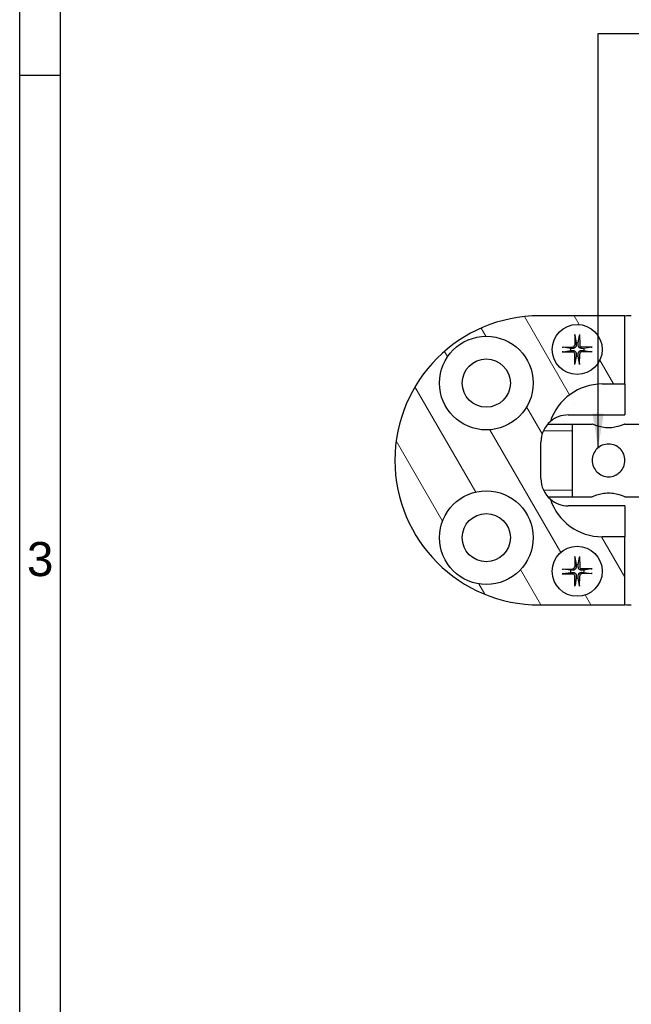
# Model space of a CAD drawing. Header units: millimetres. Extents: x 7 to 622, y 6 to 438.
# Tile 2 of 9: x 7 to 75, y 225 to 333. Entities that reach past the tile are written whole.
import ezdxf

# ---------------------------------------------------------------- set-up
doc = ezdxf.new("R2010")
doc.units = ezdxf.units.MM
doc.header["$LTSCALE"] = 1.5
for name, color, linetype, lineweight in [('Bordo (ISO)', 7, 'Continuous', 25), ('Simbolo (ISO)', 7, 'Continuous', 25), ('Tratteggio (ISO)', 7, 'Continuous', 15), ('Visibile (ISO)', 7, 'Continuous', 25), ('Visibile sottile (ISO)', 7, 'Continuous', 20)]:
    doc.layers.add(name, color=color, linetype=linetype, lineweight=lineweight)
doc.styles.add('Miglioranzo', font='ARIAL.TTF')
doc.dimstyles.new('Default - Metodo 1b (ISO)$7', dxfattribs={"dimscale": 1.5, "dimtxt": 2.5, "dimasz": 2.5, "dimexe": 3.175, "dimexo": 0, "dimgap": 0.762, "dimtad": 1, "dimtoh": 1, "dimrnd": 1e-08, "dimtxsty": 'Miglioranzo', "dimcen": 0.09, "dimdle": 10, "dimclrd": 256, "dimclre": 256, "dimclrt": 256, "dimazin": 2, "dimtfac": 1.4, "dimtmove": 0, "dimatfit": 3, "dimfxl": 1, "dimtolj": 1, "dimlwd": -1, "dimlwe": -1, "dimarcsym": 0})

# ---------------------------------------------------------------- blocks, each defined once
blk = doc.blocks.new('Bordi Bordo A3')
at = {"layer": 'Bordo (ISO)'}
for p, q in [((8, 5), (8, 292)), ((5, 5), (5, 289)), ((5, 218), (8, 218))]:
    blk.add_line(p, q, dxfattribs=at)
at = {"layer": 'Bordo (ISO)', "insert": (6.5, 182.5), "char_height": 2.5, "attachment_point": 5, "style": 'Miglioranzo'}
blk.add_mtext('3', dxfattribs=at)

msp = doc.modelspace()

# ---------------------------------------------------------------- hatches: boundary and pattern name
at = {"layer": 'Tratteggio (ISO)'}
h = msp.add_hatch(dxfattribs=at)
h.set_pattern_fill('ANSI31', color=256, scale=38.1, angle=75.0002, style=0)
h.set_pattern_definition([(120.0002, (0, 0), (-4.12444, -2.38126), [])])
edge = h.paths.add_edge_path()
edge.add_line((71.56, 293.03), (74.06, 293.03))
edge.add_line((74.06, 293.03), (74.06, 300.53))
edge.add_line((74.06, 300.53), (64.66, 300.53))
edge.add_ellipse((64.66, 284.63), major_axis=(0, 15.9), ratio=1, start_angle=0, end_angle=180)
edge.add_line((64.66, 268.73), (74.06, 268.73))
edge.add_line((74.06, 268.73), (74.06, 276.23))
edge.add_line((74.06, 276.23), (71.56, 276.23))
edge.add_ellipse((71.56, 282.23), major_axis=(0, -6), ratio=1, start_angle=288.2831, end_angle=360, ccw=False)
edge.add_ellipse((67.81, 282.63), major_axis=(-1.95, -2.28), ratio=1, start_angle=310.469, end_angle=360, ccw=False)
edge.add_line((64.81, 282.63), (64.81, 286.63))
edge.add_ellipse((67.81, 286.63), major_axis=(-3, 0), ratio=1, start_angle=310.469, end_angle=360, ccw=False)
edge.add_ellipse((71.56, 287.03), major_axis=(-5.7, 1.88), ratio=1, start_angle=288.2831, end_angle=360, ccw=False)
edge = h.paths.add_edge_path(flags=0)
edge.add_ellipse((58.81, 276.13), major_axis=(5.15, 0), ratio=1, start_angle=0, end_angle=360)
edge = h.paths.add_edge_path(flags=0)
edge.add_ellipse((58.81, 293.13), major_axis=(5.15, 0), ratio=1, start_angle=0, end_angle=360)
edge = h.paths.add_edge_path(flags=0)
edge.add_ellipse((68.81, 272.43), major_axis=(0.02, -2.75), ratio=1, start_angle=0, end_angle=360)
edge = h.paths.add_edge_path(flags=0)
edge.add_ellipse((68.81, 296.83), major_axis=(0.01, -2.75), ratio=1, start_angle=0, end_angle=360)
edge = h.paths.add_edge_path()
edge.add_line((176.01, 276.23), (173.51, 276.23))
edge.add_line((173.51, 276.23), (173.51, 268.73))
edge.add_line((173.51, 268.73), (182.86, 268.73))
edge.add_ellipse((182.86, 284.63), major_axis=(0, -15.9), ratio=1, start_angle=0, end_angle=180)
edge.add_line((182.86, 300.53), (173.51, 300.53))
edge.add_line((173.51, 300.53), (173.51, 293.03))
edge.add_line((173.51, 293.03), (176.01, 293.03))
edge.add_ellipse((176.01, 287.03), major_axis=(0, 6), ratio=1, start_angle=288.2831, end_angle=360, ccw=False)
edge.add_ellipse((179.76, 286.63), major_axis=(1.95, 2.28), ratio=1, start_angle=310.469, end_angle=360, ccw=False)
edge.add_line((182.76, 286.63), (182.76, 282.63))
edge.add_ellipse((179.76, 282.63), major_axis=(3, 0), ratio=1, start_angle=310.469, end_angle=360, ccw=False)
edge.add_ellipse((176.01, 282.23), major_axis=(5.7, -1.88), ratio=1, start_angle=288.2831, end_angle=360, ccw=False)
edge = h.paths.add_edge_path(flags=0)
edge.add_ellipse((188.76, 293.13), major_axis=(5.15, 0), ratio=1, start_angle=0, end_angle=360)
edge = h.paths.add_edge_path(flags=0)
edge.add_ellipse((188.76, 276.13), major_axis=(5.15, 0), ratio=1, start_angle=0, end_angle=360)
edge = h.paths.add_edge_path(flags=0)
edge.add_ellipse((178.76, 272.43), major_axis=(-0.14, -2.75), ratio=1, start_angle=0, end_angle=360)
edge = h.paths.add_edge_path(flags=0)
edge.add_ellipse((178.76, 296.83), major_axis=(-0.13, -2.75), ratio=1, start_angle=0, end_angle=360)
edge = h.paths.add_edge_path()
edge.add_line((144.01, 299.28), (144.01, 269.98))
edge.add_line((144.01, 269.98), (169.26, 269.98))
edge.add_ellipse((169.26, 271.98), major_axis=(0, -2), ratio=1, start_angle=0, end_angle=90)
edge.add_line((171.26, 271.98), (171.26, 297.28))
edge.add_ellipse((169.26, 297.28), major_axis=(2, 0), ratio=1, start_angle=0, end_angle=90)
edge.add_line((169.26, 299.28), (144.01, 299.28))
edge = h.paths.add_edge_path(flags=0)
edge.add_ellipse((164.86, 284.63), major_axis=(0, 5.25), ratio=1, start_angle=180, end_angle=360)
edge.add_line((164.86, 289.88), (159.86, 289.88))
edge.add_ellipse((159.86, 284.63), major_axis=(0, -5.25), ratio=1, start_angle=180, end_angle=360)
edge.add_line((159.86, 279.38), (164.86, 279.38))
edge = h.paths.add_edge_path()
edge.add_line((78.26, 269.98), (103.51, 269.98))
edge.add_line((103.51, 269.98), (103.51, 299.28))
edge.add_line((103.51, 299.28), (78.26, 299.28))
edge.add_ellipse((78.26, 297.28), major_axis=(0, 2), ratio=1, start_angle=0, end_angle=90)
edge.add_line((76.26, 297.28), (76.26, 271.98))
edge.add_ellipse((78.26, 271.98), major_axis=(-2, 0), ratio=1, start_angle=0, end_angle=90)
edge = h.paths.add_edge_path(flags=0)
edge.add_ellipse((87.66, 284.63), major_axis=(0, 5.25), ratio=1, start_angle=180, end_angle=360)
edge.add_line((87.66, 289.88), (82.66, 289.88))
edge.add_ellipse((82.66, 284.63), major_axis=(0, -5.25), ratio=1, start_angle=180, end_angle=360)
edge.add_line((82.66, 279.38), (87.66, 279.38))

# ---------------------------------------------------------------- linework, layer by layer
at = {"layer": 'Visibile (ISO)'}
for p, q in [((74.06, 300.53), (64.66, 300.53)), ((74.06, 293.03), (74.06, 300.53)), ((68.55, 298.47), (68.53, 297.31)), ((68.55, 298.38), (68.68, 297.57)), ((68.93, 297.57), (69.05, 298.38)), ((69.06, 298.47), (69.08, 297.32)), ((67.16, 297.08), (68.32, 297.1)), ((68.06, 296.95), (67.26, 297.07)), ((70.45, 297.09), (69.29, 297.11)), ((70.36, 297.08), (69.55, 296.95)), ((67.16, 296.57), (68.32, 296.55)), ((67.26, 296.57), (68.07, 296.7)), ((68.56, 295.18), (68.53, 296.34)), ((68.69, 296.09), (68.56, 295.28)), ((69.06, 295.28), (68.93, 296.09)), ((69.07, 295.19), (69.09, 296.34)), ((70.45, 296.58), (69.3, 296.55)), ((69.55, 296.71), (70.36, 296.58)), ((71.56, 293.03), (74.06, 293.03)), ((74.06, 293.03), (74.06, 289.63)), ((67.81, 289.63), (74.06, 289.63)), ((65.57, 288.63), (70.46, 288.63)), ((68.26, 288.63), (68.26, 280.63)), ((74.06, 288.63), (76.26, 288.63)), ((64.81, 282.63), (64.81, 286.63)), ((65.57, 280.63), (70.46, 280.63)), ((74.06, 280.63), (76.26, 280.63)), ((74.06, 279.63), (67.81, 279.63)), ((74.06, 279.63), (74.06, 276.23)), ((74.06, 276.23), (71.56, 276.23)), ((74.06, 268.73), (74.06, 276.23)), ((68.54, 274.07), (68.53, 272.91)), ((68.55, 273.98), (68.68, 273.17)), ((68.93, 273.17), (69.05, 273.98)), ((69.05, 274.07), (69.08, 272.92)), ((67.16, 272.67), (68.32, 272.7)), ((67.17, 272.16), (68.32, 272.15)), ((68.06, 272.55), (67.25, 272.67)), ((67.26, 272.17), (68.07, 272.3)), ((68.56, 270.78), (68.53, 271.94)), ((69.07, 270.79), (69.09, 271.94)), ((70.45, 272.69), (69.29, 272.71)), ((70.45, 272.18), (69.3, 272.15)), ((70.36, 272.69), (69.55, 272.56)), ((69.55, 272.31), (70.36, 272.19)), ((68.69, 271.69), (68.57, 270.88)), ((69.07, 270.88), (68.93, 271.69)), ((64.66, 268.73), (74.06, 268.73))]:
    msp.add_line(p, q, dxfattribs=at)
for centre, radius in [((68.81, 296.83), 2.75), ((58.81, 293.13), 5.15), ((58.81, 293.13), 2.65), ((58.81, 276.13), 5.15), ((58.81, 276.13), 2.65), ((68.81, 272.43), 2.75)]:
    msp.add_circle(centre, radius, dxfattribs=at)
for centre, radius, start, end in [((64.66, 284.63), 15.9, 90, 270), ((74.76, 292.53), 8, 90, 95.0198), ((68.81, 296.83), 0.752, 170.7785, 189.5628), ((68.31, 297.32), 0.215, 271.3029, 359.0384), ((68.81, 296.83), 0.752, 80.7785, 99.5628), ((69.3, 297.32), 0.215, 181.3029, 269.0384), ((68.81, 296.83), 0.752, 350.7785, 9.5628), ((68.32, 296.34), 0.215, 1.3029, 89.0384), ((68.81, 296.83), 0.752, 260.7785, 279.5628), ((69.3, 296.34), 0.215, 91.3029, 179.0384), ((71.56, 287.03), 6, 90, 161.7169), ((67.81, 286.63), 3, 90, 130.469), ((67.81, 286.63), 3, 130.469, 180), ((67.81, 282.63), 3, 180, 229.531), ((71.56, 282.23), 6, 198.2831, 270), ((67.81, 282.63), 3, 229.531, 270), ((68.31, 272.92), 0.215, 271.4756, 359.2111), ((68.81, 272.43), 0.752, 80.9511, 99.7355), ((69.3, 272.92), 0.215, 181.4756, 269.2111), ((68.81, 272.43), 0.752, 170.9511, 189.7355), ((68.32, 271.93), 0.215, 1.4756, 89.2111), ((69.3, 271.94), 0.215, 91.4756, 179.2111), ((68.81, 272.43), 0.752, 350.9511, 9.7355), ((68.81, 272.43), 0.752, 260.9511, 279.7355), ((74.76, 276.73), 8, 264.9802, 270)]:
    msp.add_arc(centre, radius, start, end, dxfattribs=at)
for points, knots in [([(68.55, 298.38), (68.55, 298.38), (68.55, 298.39), (68.55, 298.41), (68.55, 298.42), (68.55, 298.44), (68.55, 298.46), (68.55, 298.47)], [0.03495487, 0.03495487, 0.03495487, 0.03495487, 0.03801973, 0.03801973, 0.04181436, 0.04181436, 0.04566018, 0.04566018, 0.04566018, 0.04566018]), ([(69.06, 298.47), (69.06, 298.46), (69.06, 298.44), (69.06, 298.42), (69.06, 298.41), (69.05, 298.39), (69.05, 298.39), (69.05, 298.38)], [0.0153115, 0.0153115, 0.0153115, 0.0153115, 0.01915732, 0.01915732, 0.02295195, 0.02295195, 0.02601681, 0.02601681, 0.02601681, 0.02601681]), ([(67.16, 297.08), (67.18, 297.08), (67.19, 297.08), (67.21, 297.08), (67.23, 297.08), (67.24, 297.08), (67.25, 297.08), (67.26, 297.07)], [0.0153115, 0.0153115, 0.0153115, 0.0153115, 0.01915732, 0.01915732, 0.02295195, 0.02295195, 0.02601681, 0.02601681, 0.02601681, 0.02601681]), ([(68.69, 297.31), (68.69, 297.27), (68.69, 297.23), (68.67, 297.17), (68.66, 297.14), (68.63, 297.09), (68.61, 297.07), (68.57, 297.03), (68.54, 297.01), (68.49, 296.98), (68.47, 296.97), (68.41, 296.95), (68.36, 296.94), (68.32, 296.94)], [0.16722794, 0.16722794, 0.16722794, 0.16722794, 0.17980141, 0.17980141, 0.1882428, 0.1882428, 0.19668418, 0.19668418, 0.20512557, 0.20512557, 0.21356695, 0.21356695, 0.22614043, 0.22614043, 0.22614043, 0.22614043]), ([(69.29, 296.95), (69.25, 296.94), (69.21, 296.95), (69.15, 296.97), (69.12, 296.98), (69.07, 297.01), (69.05, 297.03), (69.01, 297.07), (68.99, 297.09), (68.96, 297.14), (68.95, 297.17), (68.93, 297.23), (68.92, 297.27), (68.92, 297.31)], [0.16722794, 0.16722794, 0.16722794, 0.16722794, 0.17980141, 0.17980141, 0.1882428, 0.1882428, 0.19668418, 0.19668418, 0.20512557, 0.20512557, 0.21356695, 0.21356695, 0.22614043, 0.22614043, 0.22614043, 0.22614043]), ([(68.92, 296.34), (68.92, 296.39), (68.93, 296.43), (68.95, 296.49), (68.96, 296.51), (68.99, 296.57), (69.01, 296.59), (69.05, 296.63), (69.07, 296.65), (69.12, 296.68), (69.15, 296.69), (69.21, 296.71), (69.25, 296.71), (69.29, 296.71)], [0.16722794, 0.16722794, 0.16722794, 0.16722794, 0.17980141, 0.17980141, 0.1882428, 0.1882428, 0.19668418, 0.19668418, 0.20512557, 0.20512557, 0.21356695, 0.21356695, 0.22614043, 0.22614043, 0.22614043, 0.22614043]), ([(70.36, 297.08), (70.36, 297.08), (70.37, 297.09), (70.39, 297.09), (70.4, 297.09), (70.42, 297.09), (70.44, 297.09), (70.45, 297.09)], [0.03495487, 0.03495487, 0.03495487, 0.03495487, 0.03801973, 0.03801973, 0.04181436, 0.04181436, 0.04566018, 0.04566018, 0.04566018, 0.04566018]), ([(67.26, 296.57), (67.25, 296.57), (67.24, 296.57), (67.23, 296.57), (67.22, 296.57), (67.19, 296.57), (67.18, 296.57), (67.16, 296.57)], [0.03495487, 0.03495487, 0.03495487, 0.03495487, 0.03801973, 0.03801973, 0.04181436, 0.04181436, 0.04566018, 0.04566018, 0.04566018, 0.04566018]), ([(68.32, 296.71), (68.36, 296.71), (68.41, 296.71), (68.47, 296.69), (68.49, 296.68), (68.54, 296.65), (68.57, 296.63), (68.61, 296.59), (68.63, 296.56), (68.66, 296.51), (68.67, 296.49), (68.69, 296.43), (68.69, 296.38), (68.69, 296.34)], [0.16722794, 0.16722794, 0.16722794, 0.16722794, 0.17980141, 0.17980141, 0.1882428, 0.1882428, 0.19668418, 0.19668418, 0.20512557, 0.20512557, 0.21356695, 0.21356695, 0.22614043, 0.22614043, 0.22614043, 0.22614043]), ([(70.45, 296.58), (70.44, 296.58), (70.42, 296.58), (70.4, 296.58), (70.39, 296.58), (70.37, 296.58), (70.36, 296.58), (70.36, 296.58)], [0.0153115, 0.0153115, 0.0153115, 0.0153115, 0.01915732, 0.01915732, 0.02295195, 0.02295195, 0.02601681, 0.02601681, 0.02601681, 0.02601681]), ([(68.56, 295.18), (68.56, 295.2), (68.56, 295.21), (68.56, 295.24), (68.56, 295.25), (68.56, 295.26), (68.56, 295.27), (68.56, 295.28)], [0.0153115, 0.0153115, 0.0153115, 0.0153115, 0.01915732, 0.01915732, 0.02295195, 0.02295195, 0.02601681, 0.02601681, 0.02601681, 0.02601681]), ([(69.06, 295.28), (69.06, 295.27), (69.06, 295.27), (69.07, 295.25), (69.07, 295.24), (69.07, 295.21), (69.07, 295.2), (69.07, 295.19)], [0.03495487, 0.03495487, 0.03495487, 0.03495487, 0.03801973, 0.03801973, 0.04181436, 0.04181436, 0.04566018, 0.04566018, 0.04566018, 0.04566018]), ([(72.26, 288.2), (72.03, 288.2), (71.79, 288.22), (71.34, 288.31), (71.14, 288.37), (70.83, 288.47), (70.69, 288.53), (70.5, 288.61), (70.46, 288.63), (70.46, 288.63)], [0, 0, 0, 0, 0.0689539, 0.0689539, 0.1379078, 0.1379078, 0.2067447, 0.2067447, 0.2755816, 0.2755816, 0.2755816, 0.2755816]), ([(74.06, 288.63), (74.06, 288.63), (74.01, 288.61), (73.83, 288.53), (73.69, 288.47), (73.37, 288.37), (73.17, 288.31), (72.73, 288.22), (72.49, 288.2), (72.26, 288.2)], [0.8267449, 0.8267449, 0.8267449, 0.8267449, 0.8955818, 0.8955818, 0.9644187, 0.9644187, 1.0333726, 1.0333726, 1.1023265, 1.1023265, 1.1023265, 1.1023265]), ([(72.26, 282.83), (72.03, 282.83), (71.79, 282.87), (71.34, 283.06), (71.14, 283.2), (70.83, 283.51), (70.69, 283.71), (70.5, 284.16), (70.46, 284.4), (70.46, 284.86), (70.5, 285.1), (70.69, 285.54), (70.83, 285.74), (71.14, 286.06), (71.34, 286.2), (71.79, 286.38), (72.03, 286.43), (72.49, 286.43), (72.73, 286.38), (73.17, 286.2), (73.37, 286.06), (73.69, 285.74), (73.83, 285.54), (74.01, 285.1), (74.06, 284.86), (74.06, 284.4), (74.01, 284.16), (73.83, 283.71), (73.69, 283.51), (73.37, 283.2), (73.17, 283.06), (72.73, 282.87), (72.49, 282.83), (72.26, 282.83)], [0, 0, 0, 0, 0.068954, 0.068954, 0.137908, 0.137908, 0.206745, 0.206745, 0.275582, 0.275582, 0.344419, 0.344419, 0.413255, 0.413255, 0.482209, 0.482209, 0.551163, 0.551163, 0.620117, 0.620117, 0.689071, 0.689071, 0.757908, 0.757908, 0.826745, 0.826745, 0.895582, 0.895582, 0.964419, 0.964419, 1.033373, 1.033373, 1.102327, 1.102327, 1.102327, 1.102327]), ([(70.46, 280.63), (70.46, 280.63), (70.5, 280.65), (70.69, 280.73), (70.83, 280.78), (71.14, 280.89), (71.34, 280.95), (71.79, 281.03), (72.03, 281.06), (72.26, 281.06)], [0.8267449, 0.8267449, 0.8267449, 0.8267449, 0.8955818, 0.8955818, 0.9644187, 0.9644187, 1.0333726, 1.0333726, 1.1023265, 1.1023265, 1.1023265, 1.1023265]), ([(72.26, 281.06), (72.49, 281.06), (72.73, 281.03), (73.17, 280.95), (73.37, 280.89), (73.69, 280.78), (73.83, 280.73), (74.01, 280.65), (74.06, 280.63), (74.06, 280.63)], [0, 0, 0, 0, 0.0689539, 0.0689539, 0.1379078, 0.1379078, 0.2067447, 0.2067447, 0.2755816, 0.2755816, 0.2755816, 0.2755816]), ([(68.55, 273.98), (68.55, 273.98), (68.55, 273.99), (68.54, 274.01), (68.54, 274.02), (68.54, 274.04), (68.54, 274.06), (68.54, 274.07)], [0.03495487, 0.03495487, 0.03495487, 0.03495487, 0.03801973, 0.03801973, 0.04181436, 0.04181436, 0.04566018, 0.04566018, 0.04566018, 0.04566018]), ([(69.05, 274.07), (69.05, 274.06), (69.05, 274.05), (69.05, 274.02), (69.05, 274.01), (69.05, 273.99), (69.05, 273.99), (69.05, 273.98)], [0.0153115, 0.0153115, 0.0153115, 0.0153115, 0.01915732, 0.01915732, 0.02295195, 0.02295195, 0.02601681, 0.02601681, 0.02601681, 0.02601681]), ([(68.69, 272.91), (68.69, 272.87), (68.68, 272.83), (68.67, 272.77), (68.65, 272.74), (68.62, 272.69), (68.61, 272.67), (68.57, 272.63), (68.54, 272.61), (68.49, 272.58), (68.47, 272.57), (68.4, 272.55), (68.36, 272.54), (68.32, 272.54)], [0.16722794, 0.16722794, 0.16722794, 0.16722794, 0.17980141, 0.17980141, 0.1882428, 0.1882428, 0.19668418, 0.19668418, 0.20512557, 0.20512557, 0.21356695, 0.21356695, 0.22614043, 0.22614043, 0.22614043, 0.22614043]), ([(69.29, 272.55), (69.25, 272.55), (69.21, 272.55), (69.15, 272.57), (69.12, 272.58), (69.07, 272.61), (69.05, 272.63), (69.01, 272.67), (68.99, 272.69), (68.96, 272.74), (68.95, 272.77), (68.93, 272.83), (68.92, 272.87), (68.92, 272.91)], [0.16722794, 0.16722794, 0.16722794, 0.16722794, 0.17980141, 0.17980141, 0.1882428, 0.1882428, 0.19668418, 0.19668418, 0.20512557, 0.20512557, 0.21356695, 0.21356695, 0.22614043, 0.22614043, 0.22614043, 0.22614043]), ([(67.16, 272.67), (67.18, 272.67), (67.19, 272.67), (67.21, 272.67), (67.23, 272.67), (67.24, 272.67), (67.25, 272.67), (67.25, 272.67)], [0.0153115, 0.0153115, 0.0153115, 0.0153115, 0.01915732, 0.01915732, 0.02295195, 0.02295195, 0.02601681, 0.02601681, 0.02601681, 0.02601681]), ([(67.26, 272.17), (67.25, 272.17), (67.25, 272.17), (67.23, 272.17), (67.22, 272.17), (67.19, 272.16), (67.18, 272.16), (67.17, 272.16)], [0.03495487, 0.03495487, 0.03495487, 0.03495487, 0.03801973, 0.03801973, 0.04181436, 0.04181436, 0.04566018, 0.04566018, 0.04566018, 0.04566018]), ([(68.32, 272.31), (68.36, 272.31), (68.41, 272.3), (68.47, 272.29), (68.49, 272.28), (68.55, 272.25), (68.57, 272.23), (68.61, 272.19), (68.63, 272.16), (68.66, 272.11), (68.67, 272.09), (68.69, 272.03), (68.7, 271.98), (68.69, 271.94)], [0.16722794, 0.16722794, 0.16722794, 0.16722794, 0.17980141, 0.17980141, 0.1882428, 0.1882428, 0.19668418, 0.19668418, 0.20512557, 0.20512557, 0.21356695, 0.21356695, 0.22614043, 0.22614043, 0.22614043, 0.22614043]), ([(68.93, 271.95), (68.93, 271.99), (68.93, 272.03), (68.95, 272.09), (68.96, 272.12), (68.99, 272.17), (69.01, 272.19), (69.05, 272.23), (69.07, 272.25), (69.12, 272.28), (69.15, 272.29), (69.21, 272.31), (69.25, 272.32), (69.29, 272.32)], [0.16722794, 0.16722794, 0.16722794, 0.16722794, 0.17980141, 0.17980141, 0.1882428, 0.1882428, 0.19668418, 0.19668418, 0.20512557, 0.20512557, 0.21356695, 0.21356695, 0.22614043, 0.22614043, 0.22614043, 0.22614043]), ([(70.36, 272.69), (70.36, 272.69), (70.37, 272.69), (70.39, 272.69), (70.4, 272.69), (70.42, 272.69), (70.44, 272.69), (70.45, 272.69)], [0.03495487, 0.03495487, 0.03495487, 0.03495487, 0.03801973, 0.03801973, 0.04181436, 0.04181436, 0.04566018, 0.04566018, 0.04566018, 0.04566018]), ([(70.45, 272.18), (70.44, 272.18), (70.42, 272.18), (70.4, 272.18), (70.39, 272.18), (70.37, 272.19), (70.37, 272.19), (70.36, 272.19)], [0.0153115, 0.0153115, 0.0153115, 0.0153115, 0.01915732, 0.01915732, 0.02295195, 0.02295195, 0.02601681, 0.02601681, 0.02601681, 0.02601681]), ([(68.56, 270.78), (68.56, 270.8), (68.56, 270.81), (68.56, 270.83), (68.56, 270.85), (68.56, 270.86), (68.57, 270.87), (68.57, 270.88)], [0.0153115, 0.0153115, 0.0153115, 0.0153115, 0.01915732, 0.01915732, 0.02295195, 0.02295195, 0.02601681, 0.02601681, 0.02601681, 0.02601681]), ([(69.07, 270.88), (69.07, 270.87), (69.07, 270.87), (69.07, 270.85), (69.07, 270.84), (69.07, 270.81), (69.07, 270.8), (69.07, 270.79)], [0.03495487, 0.03495487, 0.03495487, 0.03495487, 0.03801973, 0.03801973, 0.04181436, 0.04181436, 0.04566018, 0.04566018, 0.04566018, 0.04566018])]:
    msp.add_open_spline(points, degree=3, knots=knots, dxfattribs=at)
for points, weights in [([(68.32, 296.94), (68.22, 296.95), (68.06, 296.95)], [1.42828100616, 1.22198309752, 1]), ([(68.68, 297.57), (68.69, 297.41), (68.69, 297.31)], [1, 1.22198309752, 1.42828100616]), ([(68.92, 297.31), (68.92, 297.42), (68.93, 297.57)], [1.42828100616, 1.22198309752, 1]), ([(69.55, 296.95), (69.39, 296.95), (69.29, 296.95)], [1, 1.22198309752, 1.42828100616]), ([(68.07, 296.7), (68.22, 296.71), (68.32, 296.71)], [1, 1.22198309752, 1.42828100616]), ([(68.69, 296.34), (68.69, 296.24), (68.69, 296.09)], [1.42828100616, 1.22198309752, 1]), ([(68.93, 296.09), (68.93, 296.24), (68.92, 296.34)], [1, 1.22198309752, 1.42828100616]), ([(69.29, 296.71), (69.39, 296.71), (69.55, 296.71)], [1.42828100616, 1.22198309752, 1]), ([(68.68, 273.17), (68.69, 273.01), (68.69, 272.91)], [1, 1.22198309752, 1.42828100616]), ([(68.92, 272.91), (68.92, 273.02), (68.93, 273.17)], [1.42828100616, 1.22198309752, 1]), ([(68.32, 272.54), (68.22, 272.54), (68.06, 272.55)], [1.42828100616, 1.22198309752, 1]), ([(68.07, 272.3), (68.22, 272.31), (68.32, 272.31)], [1, 1.22198309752, 1.42828100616]), ([(68.69, 271.94), (68.69, 271.84), (68.69, 271.69)], [1.42828100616, 1.22198309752, 1]), ([(68.93, 271.69), (68.93, 271.84), (68.93, 271.95)], [1, 1.22198309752, 1.42828100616]), ([(69.55, 272.56), (69.39, 272.55), (69.29, 272.55)], [1, 1.22198309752, 1.42828100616]), ([(69.29, 272.32), (69.39, 272.31), (69.55, 272.31)], [1.42828100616, 1.22198309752, 1])]:
    msp.add_rational_spline(points, weights, degree=2, dxfattribs=at)
at = {"layer": 'Visibile sottile (ISO)'}
for p, q in [((68.26, 287.88), (65.08, 287.88)), ((65.08, 281.37), (68.26, 281.37))]:
    msp.add_line(p, q, dxfattribs=at)

# ---------------------------------------------------------------- block references
at = {"xscale": 1.5, "yscale": 1.5, "zscale": 1.5}
msp.add_blockref('Bordi Bordo A3', (0, 0), dxfattribs=at)

# ---------------------------------------------------------------- leaders
at = {"layer": 'Simbolo (ISO)', "annotation_type": 0, "has_hookline": 1, "hookline_direction": 0, "text_width": 36.57}
msp.add_leader([(71.11, 286.01), (71.11, 331.56), (104.6, 331.62)], dimstyle='Default - Metodo 1b (ISO)$7', override={"dimgap": 0, "dimtad": 1}, dxfattribs=at)

doc.saveas('drawing.dxf')
